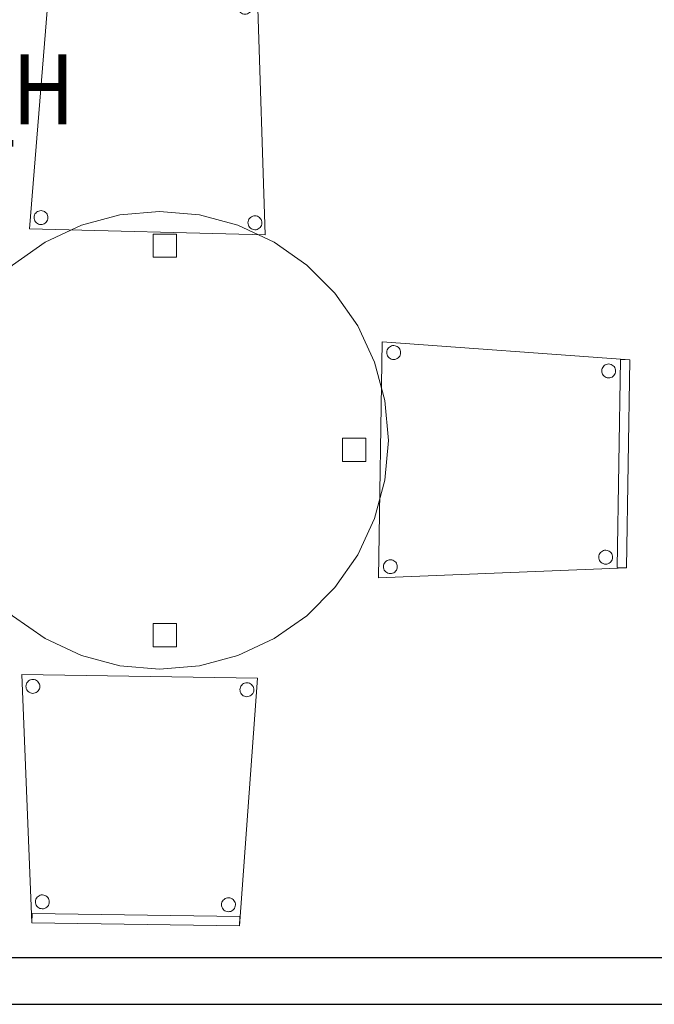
# Model space of a CAD drawing. Header units: metres. Extents: x 391.1 to 427.5, y 12.7 to 28.4.
# Tile 21 of 51: x 401.6 to 402.9, y 23.4 to 25.5. Entities that reach past the tile are written whole.
import ezdxf

# ---------------------------------------------------------------- set-up
doc = ezdxf.new("R2010")
doc.units = ezdxf.units.M
for name, color, linetype, lineweight in [('02_MOBILIARIO', 7, 'Continuous', 18), ('A-DETL-____-MBND', 7, 'Continuous', 18), ('A-WALL-____-MCUT', 7, 'Continuous', 25), ('A-WALL-____-OTLN', 7, 'Continuous', 25), ('M-HVAC-CDFF-IDEN', 7, 'Continuous', 30)]:
    doc.layers.add(name, color=color, linetype=linetype, lineweight=lineweight)
doc.styles.add('Tahoma_2', font='tahoma.ttf', dxfattribs={"height": 0.15})

# ---------------------------------------------------------------- blocks, each defined once
blk = doc.blocks.new('Family - Cadira confient_P1-154631-04_CLI_AIRE_P1')
at = {"layer": 'A-DETL-____-MBND', "color": 253, "true_color": 0xaaaaaa}
for p, q in [((0, 0.0124), (0.043, 0.5441)), ((0.043, 0.5441), (0, 0.0124)), ((0.0425, 0.5241), (0.043, 0.5441)), ((0.043, 0.5441), (0.0425, 0.5241)), ((0.043, 0.5441), (0.4894, 0.5332)), ((0.4894, 0.5332), (0.043, 0.5441)), ((0.043, 0.5441), (0.4894, 0.5332)), ((0.4894, 0.5332), (0.043, 0.5441)), ((0.4894, 0.5332), (0.4889, 0.5132)), ((0.4889, 0.5132), (0.4894, 0.5332)), ((0.4894, 0.5332), (0.5064, 0)), ((0.5064, 0), (0.4894, 0.5332)), ((0.4889, 0.5132), (0.0425, 0.5241)), ((0.0425, 0.5241), (0.4889, 0.5132)), ((0.051, 0.5062), (0.0525, 0.5083)), ((0.0525, 0.5083), (0.051, 0.5062)), ((0.0525, 0.5083), (0.0544, 0.5101)), ((0.0544, 0.5101), (0.0525, 0.5083)), ((0.0544, 0.5101), (0.0565, 0.5115)), ((0.0565, 0.5115), (0.0544, 0.5101)), ((0.0565, 0.5115), (0.0589, 0.5126)), ((0.0589, 0.5126), (0.0565, 0.5115)), ((0.0589, 0.5126), (0.0615, 0.5132)), ((0.0615, 0.5132), (0.0589, 0.5126)), ((0.0615, 0.5132), (0.0641, 0.5134)), ((0.0641, 0.5134), (0.0615, 0.5132)), ((0.0641, 0.5134), (0.0666, 0.5131)), ((0.0666, 0.5131), (0.0641, 0.5134)), ((0.0666, 0.5131), (0.0691, 0.5124)), ((0.0691, 0.5124), (0.0666, 0.5131)), ((0.0691, 0.5124), (0.0715, 0.5112)), ((0.0715, 0.5112), (0.0691, 0.5124)), ((0.0715, 0.5112), (0.0736, 0.5097)), ((0.0736, 0.5097), (0.0715, 0.5112)), ((0.0736, 0.5097), (0.0754, 0.5078)), ((0.0754, 0.5078), (0.0736, 0.5097)), ((0.0754, 0.5078), (0.0768, 0.5057)), ((0.0768, 0.5057), (0.0754, 0.5078)), ((0.0488, 0.4988), (0.0491, 0.5013)), ((0.0491, 0.5013), (0.0488, 0.4988)), ((0.049, 0.4962), (0.0488, 0.4988)), ((0.0488, 0.4988), (0.049, 0.4962)), ((0.0496, 0.4936), (0.049, 0.4962)), ((0.049, 0.4962), (0.0496, 0.4936)), ((0.0491, 0.5013), (0.0498, 0.5039)), ((0.0498, 0.5039), (0.0491, 0.5013)), ((0.0507, 0.4913), (0.0496, 0.4936)), ((0.0496, 0.4936), (0.0507, 0.4913)), ((0.0498, 0.5039), (0.051, 0.5062)), ((0.051, 0.5062), (0.0498, 0.5039)), ((0.0521, 0.4891), (0.0507, 0.4913)), ((0.0507, 0.4913), (0.0521, 0.4891)), ((0.0539, 0.4872), (0.0521, 0.4891)), ((0.0521, 0.4891), (0.0539, 0.4872)), ((0.056, 0.4857), (0.0539, 0.4872)), ((0.0539, 0.4872), (0.056, 0.4857)), ((0.0731, 0.4868), (0.071, 0.4854)), ((0.071, 0.4854), (0.0731, 0.4868)), ((0.075, 0.4886), (0.0731, 0.4868)), ((0.0731, 0.4868), (0.075, 0.4886)), ((0.0765, 0.4907), (0.075, 0.4886)), ((0.075, 0.4886), (0.0765, 0.4907)), ((0.0777, 0.4931), (0.0765, 0.4907)), ((0.0765, 0.4907), (0.0777, 0.4931)), ((0.0768, 0.5057), (0.0779, 0.5033)), ((0.0779, 0.5033), (0.0768, 0.5057)), ((0.0784, 0.4956), (0.0777, 0.4931)), ((0.0777, 0.4931), (0.0784, 0.4956)), ((0.0779, 0.5033), (0.0785, 0.5008)), ((0.0785, 0.5008), (0.0779, 0.5033)), ((0.0787, 0.4982), (0.0784, 0.4956)), ((0.0784, 0.4956), (0.0787, 0.4982)), ((0.0785, 0.5008), (0.0787, 0.4982)), ((0.0787, 0.4982), (0.0785, 0.5008)), ((0.4487, 0.489), (0.449, 0.4916)), ((0.449, 0.4916), (0.4487, 0.489)), ((0.4489, 0.4864), (0.4487, 0.489)), ((0.4487, 0.489), (0.4489, 0.4864)), ((0.449, 0.4916), (0.4497, 0.4941)), ((0.4497, 0.4941), (0.449, 0.4916)), ((0.4497, 0.4941), (0.4508, 0.4964)), ((0.4508, 0.4964), (0.4497, 0.4941)), ((0.4508, 0.4964), (0.4524, 0.4985)), ((0.4524, 0.4985), (0.4508, 0.4964)), ((0.4524, 0.4985), (0.4543, 0.5003)), ((0.4543, 0.5003), (0.4524, 0.4985)), ((0.4543, 0.5003), (0.4564, 0.5018)), ((0.4564, 0.5018), (0.4543, 0.5003)), ((0.4564, 0.5018), (0.4588, 0.5028)), ((0.4588, 0.5028), (0.4564, 0.5018)), ((0.4588, 0.5028), (0.4613, 0.5035)), ((0.4613, 0.5035), (0.4588, 0.5028)), ((0.4613, 0.5035), (0.4639, 0.5036)), ((0.4639, 0.5036), (0.4613, 0.5035)), ((0.4639, 0.5036), (0.4665, 0.5033)), ((0.4665, 0.5033), (0.4639, 0.5036)), ((0.4665, 0.5033), (0.469, 0.5026)), ((0.469, 0.5026), (0.4665, 0.5033)), ((0.469, 0.5026), (0.4714, 0.5015)), ((0.4714, 0.5015), (0.469, 0.5026)), ((0.4714, 0.5015), (0.4735, 0.4999)), ((0.4735, 0.4999), (0.4714, 0.5015)), ((0.4735, 0.4999), (0.4753, 0.4981)), ((0.4753, 0.4981), (0.4735, 0.4999)), ((0.4753, 0.4981), (0.4767, 0.4959)), ((0.4767, 0.4959), (0.4753, 0.4981)), ((0.4767, 0.4959), (0.4778, 0.4935)), ((0.4778, 0.4935), (0.4767, 0.4959)), ((0.4778, 0.4935), (0.4784, 0.491)), ((0.4784, 0.491), (0.4778, 0.4935)), ((0.4786, 0.4884), (0.4783, 0.4858)), ((0.4783, 0.4858), (0.4786, 0.4884)), ((0.4784, 0.491), (0.4786, 0.4884)), ((0.4786, 0.4884), (0.4784, 0.491)), ((0.0584, 0.4845), (0.056, 0.4857)), ((0.056, 0.4857), (0.0584, 0.4845)), ((0.0609, 0.4838), (0.0584, 0.4845)), ((0.0584, 0.4845), (0.0609, 0.4838)), ((0.0635, 0.4835), (0.0609, 0.4838)), ((0.0609, 0.4838), (0.0635, 0.4835)), ((0.066, 0.4837), (0.0635, 0.4835)), ((0.0635, 0.4835), (0.066, 0.4837)), ((0.0686, 0.4843), (0.066, 0.4837)), ((0.066, 0.4837), (0.0686, 0.4843)), ((0.071, 0.4854), (0.0686, 0.4843)), ((0.0686, 0.4843), (0.071, 0.4854)), ((0.4495, 0.4839), (0.4489, 0.4864)), ((0.4489, 0.4864), (0.4495, 0.4839)), ((0.4505, 0.4815), (0.4495, 0.4839)), ((0.4495, 0.4839), (0.4505, 0.4815)), ((0.452, 0.4793), (0.4505, 0.4815)), ((0.4505, 0.4815), (0.452, 0.4793)), ((0.4538, 0.4774), (0.452, 0.4793)), ((0.452, 0.4793), (0.4538, 0.4774)), ((0.4559, 0.4759), (0.4538, 0.4774)), ((0.4538, 0.4774), (0.4559, 0.4759)), ((0.4582, 0.4748), (0.4559, 0.4759)), ((0.4559, 0.4759), (0.4582, 0.4748)), ((0.4607, 0.474), (0.4582, 0.4748)), ((0.4582, 0.4748), (0.4607, 0.474)), ((0.4633, 0.4738), (0.4607, 0.474)), ((0.4607, 0.474), (0.4633, 0.4738)), ((0.4659, 0.4739), (0.4633, 0.4738)), ((0.4633, 0.4738), (0.4659, 0.4739)), ((0.4685, 0.4746), (0.4659, 0.4739)), ((0.4659, 0.4739), (0.4685, 0.4746)), ((0.4708, 0.4756), (0.4685, 0.4746)), ((0.4685, 0.4746), (0.4708, 0.4756)), ((0.473, 0.4771), (0.4708, 0.4756)), ((0.4708, 0.4756), (0.473, 0.4771)), ((0.4749, 0.4789), (0.473, 0.4771)), ((0.473, 0.4771), (0.4749, 0.4789)), ((0.4764, 0.481), (0.4749, 0.4789)), ((0.4749, 0.4789), (0.4764, 0.481)), ((0.4776, 0.4833), (0.4764, 0.481)), ((0.4764, 0.481), (0.4776, 0.4833)), ((0.4783, 0.4858), (0.4776, 0.4833)), ((0.4776, 0.4833), (0.4783, 0.4858)), ((0.0109, 0.0423), (0.012, 0.0446)), ((0.012, 0.0446), (0.0109, 0.0423)), ((0.012, 0.0446), (0.0136, 0.0467)), ((0.0136, 0.0467), (0.012, 0.0446)), ((0.0136, 0.0467), (0.0155, 0.0485)), ((0.0155, 0.0485), (0.0136, 0.0467)), ((0.0155, 0.0485), (0.0176, 0.0499)), ((0.0176, 0.0499), (0.0155, 0.0485)), ((0.0176, 0.0499), (0.02, 0.051)), ((0.02, 0.051), (0.0176, 0.0499)), ((0.02, 0.051), (0.0225, 0.0516)), ((0.0225, 0.0516), (0.02, 0.051)), ((0.0225, 0.0516), (0.0251, 0.0518)), ((0.0251, 0.0518), (0.0225, 0.0516)), ((0.0251, 0.0518), (0.0277, 0.0515)), ((0.0277, 0.0515), (0.0251, 0.0518)), ((0.0277, 0.0515), (0.0302, 0.0508)), ((0.0302, 0.0508), (0.0277, 0.0515)), ((0.0302, 0.0508), (0.0326, 0.0497)), ((0.0326, 0.0497), (0.0302, 0.0508)), ((0.0326, 0.0497), (0.0347, 0.0481)), ((0.0347, 0.0481), (0.0326, 0.0497)), ((0.0347, 0.0481), (0.0365, 0.0462)), ((0.0365, 0.0462), (0.0347, 0.0481)), ((0.0365, 0.0462), (0.0379, 0.0441)), ((0.0379, 0.0441), (0.0365, 0.0462)), ((0.0379, 0.0441), (0.039, 0.0417)), ((0.039, 0.0417), (0.0379, 0.0441)), ((0.0099, 0.0372), (0.0102, 0.0398)), ((0.0102, 0.0398), (0.0099, 0.0372)), ((0.0101, 0.0346), (0.0099, 0.0372)), ((0.0099, 0.0372), (0.0101, 0.0346)), ((0.0107, 0.032), (0.0101, 0.0346)), ((0.0101, 0.0346), (0.0107, 0.032)), ((0.0102, 0.0398), (0.0109, 0.0423)), ((0.0109, 0.0423), (0.0102, 0.0398)), ((0.0117, 0.0297), (0.0107, 0.032)), ((0.0107, 0.032), (0.0117, 0.0297)), ((0.0132, 0.0275), (0.0117, 0.0297)), ((0.0117, 0.0297), (0.0132, 0.0275)), ((0.015, 0.0256), (0.0132, 0.0275)), ((0.0132, 0.0275), (0.015, 0.0256)), ((0.0171, 0.0241), (0.015, 0.0256)), ((0.015, 0.0256), (0.0171, 0.0241)), ((0.0194, 0.0229), (0.0171, 0.0241)), ((0.0171, 0.0241), (0.0194, 0.0229)), ((0.0219, 0.0222), (0.0194, 0.0229)), ((0.0194, 0.0229), (0.0219, 0.0222)), ((0.0245, 0.0219), (0.0219, 0.0222)), ((0.0219, 0.0222), (0.0245, 0.0219)), ((0.0271, 0.0221), (0.0245, 0.0219)), ((0.0245, 0.0219), (0.0271, 0.0221)), ((0.0297, 0.0227), (0.0271, 0.0221)), ((0.0271, 0.0221), (0.0297, 0.0227)), ((0.032, 0.0238), (0.0297, 0.0227)), ((0.0297, 0.0227), (0.032, 0.0238)), ((0.0342, 0.0252), (0.032, 0.0238)), ((0.032, 0.0238), (0.0342, 0.0252)), ((0.0361, 0.027), (0.0342, 0.0252)), ((0.0342, 0.0252), (0.0361, 0.027)), ((0.0376, 0.0291), (0.0361, 0.027)), ((0.0361, 0.027), (0.0376, 0.0291)), ((0.0388, 0.0315), (0.0376, 0.0291)), ((0.0376, 0.0291), (0.0388, 0.0315)), ((0.0395, 0.034), (0.0388, 0.0315)), ((0.0388, 0.0315), (0.0395, 0.034)), ((0.039, 0.0417), (0.0396, 0.0392)), ((0.0396, 0.0392), (0.039, 0.0417)), ((0.0398, 0.0366), (0.0395, 0.034)), ((0.0395, 0.034), (0.0398, 0.0366)), ((0.0396, 0.0392), (0.0398, 0.0366)), ((0.0398, 0.0366), (0.0396, 0.0392)), ((0.4698, 0.0259), (0.47, 0.0285)), ((0.47, 0.0285), (0.4698, 0.0259)), ((0.4699, 0.0233), (0.4698, 0.0259)), ((0.4698, 0.0259), (0.4699, 0.0233)), ((0.4706, 0.0208), (0.4699, 0.0233)), ((0.4699, 0.0233), (0.4706, 0.0208)), ((0.47, 0.0285), (0.4708, 0.031)), ((0.4708, 0.031), (0.47, 0.0285)), ((0.4708, 0.031), (0.4719, 0.0334)), ((0.4719, 0.0334), (0.4708, 0.031)), ((0.4719, 0.0334), (0.4734, 0.0355)), ((0.4734, 0.0355), (0.4719, 0.0334)), ((0.4734, 0.0355), (0.4753, 0.0373)), ((0.4753, 0.0373), (0.4734, 0.0355)), ((0.4753, 0.0373), (0.4775, 0.0387)), ((0.4775, 0.0387), (0.4753, 0.0373)), ((0.4775, 0.0387), (0.4799, 0.0398)), ((0.4799, 0.0398), (0.4775, 0.0387)), ((0.4799, 0.0398), (0.4824, 0.0404)), ((0.4824, 0.0404), (0.4799, 0.0398)), ((0.4824, 0.0404), (0.485, 0.0406)), ((0.485, 0.0406), (0.4824, 0.0404)), ((0.485, 0.0406), (0.4876, 0.0403)), ((0.4876, 0.0403), (0.485, 0.0406)), ((0.4876, 0.0403), (0.4901, 0.0396)), ((0.4901, 0.0396), (0.4876, 0.0403)), ((0.4901, 0.0396), (0.4924, 0.0384)), ((0.4924, 0.0384), (0.4901, 0.0396)), ((0.4924, 0.0384), (0.4945, 0.0369)), ((0.4945, 0.0369), (0.4924, 0.0384)), ((0.4945, 0.0369), (0.4963, 0.035)), ((0.4963, 0.035), (0.4945, 0.0369)), ((0.4963, 0.035), (0.4978, 0.0328)), ((0.4978, 0.0328), (0.4963, 0.035)), ((0.4978, 0.0328), (0.4988, 0.0305)), ((0.4988, 0.0305), (0.4978, 0.0328)), ((0.4994, 0.0227), (0.4986, 0.0202)), ((0.4986, 0.0202), (0.4994, 0.0227)), ((0.4988, 0.0305), (0.4995, 0.0279)), ((0.4995, 0.0279), (0.4988, 0.0305)), ((0.4996, 0.0253), (0.4994, 0.0227)), ((0.4994, 0.0227), (0.4996, 0.0253)), ((0.4995, 0.0279), (0.4996, 0.0253)), ((0.4996, 0.0253), (0.4995, 0.0279)), ((0.5064, 0), (0, 0.0124)), ((0, 0.0124), (0.5064, 0)), ((0.4716, 0.0184), (0.4706, 0.0208)), ((0.4706, 0.0208), (0.4716, 0.0184)), ((0.4731, 0.0163), (0.4716, 0.0184)), ((0.4716, 0.0184), (0.4731, 0.0163)), ((0.4749, 0.0144), (0.4731, 0.0163)), ((0.4731, 0.0163), (0.4749, 0.0144)), ((0.477, 0.0128), (0.4749, 0.0144)), ((0.4749, 0.0144), (0.477, 0.0128)), ((0.4793, 0.0117), (0.477, 0.0128)), ((0.477, 0.0128), (0.4793, 0.0117)), ((0.4818, 0.011), (0.4793, 0.0117)), ((0.4793, 0.0117), (0.4818, 0.011)), ((0.4844, 0.0107), (0.4818, 0.011)), ((0.4818, 0.011), (0.4844, 0.0107)), ((0.487, 0.0109), (0.4844, 0.0107)), ((0.4844, 0.0107), (0.487, 0.0109)), ((0.4895, 0.0115), (0.487, 0.0109)), ((0.487, 0.0109), (0.4895, 0.0115)), ((0.4919, 0.0125), (0.4895, 0.0115)), ((0.4895, 0.0115), (0.4919, 0.0125)), ((0.4941, 0.014), (0.4919, 0.0125)), ((0.4919, 0.0125), (0.4941, 0.014)), ((0.4959, 0.0158), (0.4941, 0.014)), ((0.4941, 0.014), (0.4959, 0.0158)), ((0.4975, 0.0179), (0.4959, 0.0158)), ((0.4959, 0.0158), (0.4975, 0.0179)), ((0.4986, 0.0202), (0.4975, 0.0179)), ((0.4975, 0.0179), (0.4986, 0.0202))]:
    blk.add_line(p, q, dxfattribs=at)
blk = doc.blocks.new('Family - Cadira confient_P1-154729-04_CLI_AIRE_P1')
at = {"layer": 'A-DETL-____-MBND', "color": 253, "true_color": 0xaaaaaa}
for p, q in [((0, 0), (0.008, 0.5065)), ((0.008, 0.5065), (0, 0)), ((0.008, 0.5065), (0.54, 0.4681)), ((0.54, 0.4681), (0.008, 0.5065)), ((0.0178, 0.4841), (0.0181, 0.4867)), ((0.0181, 0.4867), (0.0178, 0.4841)), ((0.0181, 0.4867), (0.0188, 0.4892)), ((0.0188, 0.4892), (0.0181, 0.4867)), ((0.0188, 0.4892), (0.0199, 0.4915)), ((0.0199, 0.4915), (0.0188, 0.4892)), ((0.0199, 0.4915), (0.0215, 0.4936)), ((0.0215, 0.4936), (0.0199, 0.4915)), ((0.0215, 0.4936), (0.0233, 0.4954)), ((0.0233, 0.4954), (0.0215, 0.4936)), ((0.0233, 0.4954), (0.0255, 0.4969)), ((0.0255, 0.4969), (0.0233, 0.4954)), ((0.0255, 0.4969), (0.0279, 0.4979)), ((0.0279, 0.4979), (0.0255, 0.4969)), ((0.0279, 0.4979), (0.0304, 0.4985)), ((0.0304, 0.4985), (0.0279, 0.4979)), ((0.0304, 0.4985), (0.033, 0.4987)), ((0.033, 0.4987), (0.0304, 0.4985)), ((0.033, 0.4987), (0.0356, 0.4984)), ((0.0356, 0.4984), (0.033, 0.4987)), ((0.0356, 0.4984), (0.0381, 0.4977)), ((0.0381, 0.4977), (0.0356, 0.4984)), ((0.0381, 0.4977), (0.0404, 0.4966)), ((0.0404, 0.4966), (0.0381, 0.4977)), ((0.0404, 0.4966), (0.0425, 0.495)), ((0.0425, 0.495), (0.0404, 0.4966)), ((0.0425, 0.495), (0.0443, 0.4931)), ((0.0443, 0.4931), (0.0425, 0.495)), ((0.0443, 0.4931), (0.0458, 0.491)), ((0.0458, 0.491), (0.0443, 0.4931)), ((0.0458, 0.491), (0.0468, 0.4886)), ((0.0468, 0.4886), (0.0458, 0.491)), ((0.0468, 0.4886), (0.0475, 0.4861)), ((0.0475, 0.4861), (0.0468, 0.4886)), ((0.018, 0.4815), (0.0178, 0.4841)), ((0.0178, 0.4841), (0.018, 0.4815)), ((0.0186, 0.4789), (0.018, 0.4815)), ((0.018, 0.4815), (0.0186, 0.4789)), ((0.0196, 0.4766), (0.0186, 0.4789)), ((0.0186, 0.4789), (0.0196, 0.4766)), ((0.0211, 0.4744), (0.0196, 0.4766)), ((0.0196, 0.4766), (0.0211, 0.4744)), ((0.0229, 0.4725), (0.0211, 0.4744)), ((0.0211, 0.4744), (0.0229, 0.4725)), ((0.025, 0.471), (0.0229, 0.4725)), ((0.0229, 0.4725), (0.025, 0.471)), ((0.0273, 0.4698), (0.025, 0.471)), ((0.025, 0.471), (0.0273, 0.4698)), ((0.0298, 0.4691), (0.0273, 0.4698)), ((0.0273, 0.4698), (0.0298, 0.4691)), ((0.0324, 0.4688), (0.0298, 0.4691)), ((0.0298, 0.4691), (0.0324, 0.4688)), ((0.035, 0.469), (0.0324, 0.4688)), ((0.0324, 0.4688), (0.035, 0.469)), ((0.0375, 0.4696), (0.035, 0.469)), ((0.035, 0.469), (0.0375, 0.4696)), ((0.0399, 0.4707), (0.0375, 0.4696)), ((0.0375, 0.4696), (0.0399, 0.4707)), ((0.0421, 0.4721), (0.0399, 0.4707)), ((0.0399, 0.4707), (0.0421, 0.4721)), ((0.044, 0.4739), (0.0421, 0.4721)), ((0.0421, 0.4721), (0.044, 0.4739)), ((0.0455, 0.476), (0.044, 0.4739)), ((0.044, 0.4739), (0.0455, 0.476)), ((0.0466, 0.4784), (0.0455, 0.476)), ((0.0455, 0.476), (0.0466, 0.4784)), ((0.0474, 0.4809), (0.0466, 0.4784)), ((0.0466, 0.4784), (0.0474, 0.4809)), ((0.0476, 0.4835), (0.0474, 0.4809)), ((0.0474, 0.4809), (0.0476, 0.4835)), ((0.0475, 0.4861), (0.0476, 0.4835)), ((0.0476, 0.4835), (0.0475, 0.4861)), ((0.513, 0.0219), (0.52, 0.4684)), ((0.52, 0.4684), (0.513, 0.0219)), ((0.52, 0.4684), (0.54, 0.4681)), ((0.54, 0.4681), (0.52, 0.4684)), ((0.54, 0.4681), (0.533, 0.0216)), ((0.533, 0.0216), (0.54, 0.4681)), ((0.54, 0.4681), (0.533, 0.0216)), ((0.533, 0.0216), (0.54, 0.4681)), ((0.4796, 0.4444), (0.4799, 0.447)), ((0.4799, 0.447), (0.4796, 0.4444)), ((0.4798, 0.4418), (0.4796, 0.4444)), ((0.4796, 0.4444), (0.4798, 0.4418)), ((0.4799, 0.447), (0.4806, 0.4495)), ((0.4806, 0.4495), (0.4799, 0.447)), ((0.4806, 0.4495), (0.4818, 0.4519)), ((0.4818, 0.4519), (0.4806, 0.4495)), ((0.4818, 0.4519), (0.4833, 0.454)), ((0.4833, 0.454), (0.4818, 0.4519)), ((0.4833, 0.454), (0.4852, 0.4558)), ((0.4852, 0.4558), (0.4833, 0.454)), ((0.4852, 0.4558), (0.4873, 0.4572)), ((0.4873, 0.4572), (0.4852, 0.4558)), ((0.4873, 0.4572), (0.4897, 0.4583)), ((0.4897, 0.4583), (0.4873, 0.4572)), ((0.4897, 0.4583), (0.4923, 0.4589)), ((0.4923, 0.4589), (0.4897, 0.4583)), ((0.4923, 0.4589), (0.4949, 0.4591)), ((0.4949, 0.4591), (0.4923, 0.4589)), ((0.4949, 0.4591), (0.4974, 0.4588)), ((0.4974, 0.4588), (0.4949, 0.4591)), ((0.4974, 0.4588), (0.4999, 0.4581)), ((0.4999, 0.4581), (0.4974, 0.4588)), ((0.4999, 0.4581), (0.5023, 0.4569)), ((0.5023, 0.4569), (0.4999, 0.4581)), ((0.5023, 0.4569), (0.5044, 0.4554)), ((0.5044, 0.4554), (0.5023, 0.4569)), ((0.5044, 0.4554), (0.5062, 0.4535)), ((0.5062, 0.4535), (0.5044, 0.4554)), ((0.5062, 0.4535), (0.5076, 0.4513)), ((0.5076, 0.4513), (0.5062, 0.4535)), ((0.5076, 0.4513), (0.5087, 0.449)), ((0.5087, 0.449), (0.5076, 0.4513)), ((0.5087, 0.449), (0.5093, 0.4464)), ((0.5093, 0.4464), (0.5087, 0.449)), ((0.5093, 0.4464), (0.5095, 0.4438)), ((0.5095, 0.4438), (0.5093, 0.4464)), ((0.4804, 0.4393), (0.4798, 0.4418)), ((0.4798, 0.4418), (0.4804, 0.4393)), ((0.4815, 0.4369), (0.4804, 0.4393)), ((0.4804, 0.4393), (0.4815, 0.4369)), ((0.4829, 0.4348), (0.4815, 0.4369)), ((0.4815, 0.4369), (0.4829, 0.4348)), ((0.4847, 0.4329), (0.4829, 0.4348)), ((0.4829, 0.4348), (0.4847, 0.4329)), ((0.4868, 0.4314), (0.4847, 0.4329)), ((0.4847, 0.4329), (0.4868, 0.4314)), ((0.4892, 0.4302), (0.4868, 0.4314)), ((0.4868, 0.4314), (0.4892, 0.4302)), ((0.4917, 0.4295), (0.4892, 0.4302)), ((0.4892, 0.4302), (0.4917, 0.4295)), ((0.4943, 0.4292), (0.4917, 0.4295)), ((0.4917, 0.4295), (0.4943, 0.4292)), ((0.4969, 0.4294), (0.4943, 0.4292)), ((0.4943, 0.4292), (0.4969, 0.4294)), ((0.4994, 0.43), (0.4969, 0.4294)), ((0.4969, 0.4294), (0.4994, 0.43)), ((0.5018, 0.4311), (0.4994, 0.43)), ((0.4994, 0.43), (0.5018, 0.4311)), ((0.5039, 0.4325), (0.5018, 0.4311)), ((0.5018, 0.4311), (0.5039, 0.4325)), ((0.5058, 0.4343), (0.5039, 0.4325)), ((0.5039, 0.4325), (0.5058, 0.4343)), ((0.5073, 0.4364), (0.5058, 0.4343)), ((0.5058, 0.4343), (0.5073, 0.4364)), ((0.5085, 0.4387), (0.5073, 0.4364)), ((0.5073, 0.4364), (0.5085, 0.4387)), ((0.5092, 0.4413), (0.5085, 0.4387)), ((0.5085, 0.4387), (0.5092, 0.4413)), ((0.5095, 0.4438), (0.5092, 0.4413)), ((0.5092, 0.4413), (0.5095, 0.4438)), ((0.4733, 0.0445), (0.4736, 0.0471)), ((0.4736, 0.0471), (0.4733, 0.0445)), ((0.4735, 0.0419), (0.4733, 0.0445)), ((0.4733, 0.0445), (0.4735, 0.0419)), ((0.4736, 0.0471), (0.4743, 0.0496)), ((0.4743, 0.0496), (0.4736, 0.0471)), ((0.4743, 0.0496), (0.4755, 0.0519)), ((0.4755, 0.0519), (0.4743, 0.0496)), ((0.4755, 0.0519), (0.477, 0.054)), ((0.477, 0.054), (0.4755, 0.0519)), ((0.477, 0.054), (0.4789, 0.0558)), ((0.4789, 0.0558), (0.477, 0.054)), ((0.4789, 0.0558), (0.4811, 0.0573)), ((0.4811, 0.0573), (0.4789, 0.0558)), ((0.4811, 0.0573), (0.4834, 0.0583)), ((0.4834, 0.0583), (0.4811, 0.0573)), ((0.4834, 0.0583), (0.486, 0.0589)), ((0.486, 0.0589), (0.4834, 0.0583)), ((0.486, 0.0589), (0.4886, 0.0591)), ((0.4886, 0.0591), (0.486, 0.0589)), ((0.4886, 0.0591), (0.4911, 0.0588)), ((0.4911, 0.0588), (0.4886, 0.0591)), ((0.4911, 0.0588), (0.4936, 0.0581)), ((0.4936, 0.0581), (0.4911, 0.0588)), ((0.4936, 0.0581), (0.496, 0.057)), ((0.496, 0.057), (0.4936, 0.0581)), ((0.496, 0.057), (0.4981, 0.0554)), ((0.4981, 0.0554), (0.496, 0.057)), ((0.4981, 0.0554), (0.4999, 0.0536)), ((0.4999, 0.0536), (0.4981, 0.0554)), ((0.4999, 0.0536), (0.5013, 0.0514)), ((0.5013, 0.0514), (0.4999, 0.0536)), ((0.5013, 0.0514), (0.5024, 0.049)), ((0.5024, 0.049), (0.5013, 0.0514)), ((0.5024, 0.049), (0.503, 0.0465)), ((0.503, 0.0465), (0.5024, 0.049)), ((0.5032, 0.0439), (0.5029, 0.0413)), ((0.5029, 0.0413), (0.5032, 0.0439)), ((0.503, 0.0465), (0.5032, 0.0439)), ((0.5032, 0.0439), (0.503, 0.0465)), ((0.533, 0.0216), (0, 0)), ((0, 0), (0.533, 0.0216)), ((0.0105, 0.0241), (0.0108, 0.0267)), ((0.0108, 0.0267), (0.0105, 0.0241)), ((0.0107, 0.0215), (0.0105, 0.0241)), ((0.0105, 0.0241), (0.0107, 0.0215)), ((0.0113, 0.019), (0.0107, 0.0215)), ((0.0107, 0.0215), (0.0113, 0.019)), ((0.0108, 0.0267), (0.0115, 0.0292)), ((0.0115, 0.0292), (0.0108, 0.0267)), ((0.0115, 0.0292), (0.0127, 0.0316)), ((0.0127, 0.0316), (0.0115, 0.0292)), ((0.0127, 0.0316), (0.0142, 0.0337)), ((0.0142, 0.0337), (0.0127, 0.0316)), ((0.0142, 0.0337), (0.0161, 0.0355)), ((0.0161, 0.0355), (0.0142, 0.0337)), ((0.0161, 0.0355), (0.0183, 0.0369)), ((0.0183, 0.0369), (0.0161, 0.0355)), ((0.0183, 0.0369), (0.0206, 0.038)), ((0.0206, 0.038), (0.0183, 0.0369)), ((0.0206, 0.038), (0.0232, 0.0386)), ((0.0232, 0.0386), (0.0206, 0.038)), ((0.0232, 0.0386), (0.0258, 0.0388)), ((0.0258, 0.0388), (0.0232, 0.0386)), ((0.0258, 0.0388), (0.0284, 0.0385)), ((0.0284, 0.0385), (0.0258, 0.0388)), ((0.0284, 0.0385), (0.0309, 0.0378)), ((0.0309, 0.0378), (0.0284, 0.0385)), ((0.0309, 0.0378), (0.0332, 0.0366)), ((0.0332, 0.0366), (0.0309, 0.0378)), ((0.0332, 0.0366), (0.0353, 0.0351)), ((0.0353, 0.0351), (0.0332, 0.0366)), ((0.0353, 0.0351), (0.0371, 0.0332)), ((0.0371, 0.0332), (0.0353, 0.0351)), ((0.0371, 0.0332), (0.0386, 0.031)), ((0.0386, 0.031), (0.0371, 0.0332)), ((0.0386, 0.031), (0.0396, 0.0287)), ((0.0396, 0.0287), (0.0386, 0.031)), ((0.0396, 0.0287), (0.0402, 0.0261)), ((0.0402, 0.0261), (0.0396, 0.0287)), ((0.0404, 0.0235), (0.0401, 0.0209)), ((0.0401, 0.0209), (0.0404, 0.0235)), ((0.0402, 0.0261), (0.0404, 0.0235)), ((0.0404, 0.0235), (0.0402, 0.0261)), ((0.4741, 0.0394), (0.4735, 0.0419)), ((0.4735, 0.0419), (0.4741, 0.0394)), ((0.4752, 0.037), (0.4741, 0.0394)), ((0.4741, 0.0394), (0.4752, 0.037)), ((0.4766, 0.0348), (0.4752, 0.037)), ((0.4752, 0.037), (0.4766, 0.0348)), ((0.4784, 0.0329), (0.4766, 0.0348)), ((0.4766, 0.0348), (0.4784, 0.0329)), ((0.4805, 0.0314), (0.4784, 0.0329)), ((0.4784, 0.0329), (0.4805, 0.0314)), ((0.4829, 0.0303), (0.4805, 0.0314)), ((0.4805, 0.0314), (0.4829, 0.0303)), ((0.4854, 0.0295), (0.4829, 0.0303)), ((0.4829, 0.0303), (0.4854, 0.0295)), ((0.488, 0.0293), (0.4854, 0.0295)), ((0.4854, 0.0295), (0.488, 0.0293)), ((0.4906, 0.0294), (0.488, 0.0293)), ((0.488, 0.0293), (0.4906, 0.0294)), ((0.4931, 0.0301), (0.4906, 0.0294)), ((0.4906, 0.0294), (0.4931, 0.0301)), ((0.4955, 0.0311), (0.4931, 0.0301)), ((0.4931, 0.0301), (0.4955, 0.0311)), ((0.4976, 0.0326), (0.4955, 0.0311)), ((0.4955, 0.0311), (0.4976, 0.0326)), ((0.4995, 0.0344), (0.4976, 0.0326)), ((0.4976, 0.0326), (0.4995, 0.0344)), ((0.501, 0.0365), (0.4995, 0.0344)), ((0.4995, 0.0344), (0.501, 0.0365)), ((0.5022, 0.0388), (0.501, 0.0365)), ((0.501, 0.0365), (0.5022, 0.0388)), ((0.5029, 0.0413), (0.5022, 0.0388)), ((0.5022, 0.0388), (0.5029, 0.0413)), ((0.533, 0.0216), (0.513, 0.0219)), ((0.513, 0.0219), (0.533, 0.0216)), ((0.0124, 0.0166), (0.0113, 0.019)), ((0.0113, 0.019), (0.0124, 0.0166)), ((0.0138, 0.0145), (0.0124, 0.0166)), ((0.0124, 0.0166), (0.0138, 0.0145)), ((0.0156, 0.0126), (0.0138, 0.0145)), ((0.0138, 0.0145), (0.0156, 0.0126)), ((0.0177, 0.011), (0.0156, 0.0126)), ((0.0156, 0.0126), (0.0177, 0.011)), ((0.0201, 0.0099), (0.0177, 0.011)), ((0.0177, 0.011), (0.0201, 0.0099)), ((0.0226, 0.0092), (0.0201, 0.0099)), ((0.0201, 0.0099), (0.0226, 0.0092)), ((0.0252, 0.0089), (0.0226, 0.0092)), ((0.0226, 0.0092), (0.0252, 0.0089)), ((0.0278, 0.0091), (0.0252, 0.0089)), ((0.0252, 0.0089), (0.0278, 0.0091)), ((0.0303, 0.0097), (0.0278, 0.0091)), ((0.0278, 0.0091), (0.0303, 0.0097)), ((0.0327, 0.0107), (0.0303, 0.0097)), ((0.0303, 0.0097), (0.0327, 0.0107)), ((0.0348, 0.0122), (0.0327, 0.0107)), ((0.0327, 0.0107), (0.0348, 0.0122)), ((0.0367, 0.014), (0.0348, 0.0122)), ((0.0348, 0.0122), (0.0367, 0.014)), ((0.0383, 0.0161), (0.0367, 0.014)), ((0.0367, 0.014), (0.0383, 0.0161)), ((0.0394, 0.0184), (0.0383, 0.0161)), ((0.0383, 0.0161), (0.0394, 0.0184)), ((0.0401, 0.0209), (0.0394, 0.0184)), ((0.0394, 0.0184), (0.0401, 0.0209))]:
    blk.add_line(p, q, dxfattribs=at)
blk = doc.blocks.new('Family - Cadira confient_P1-154874-04_CLI_AIRE_P1')
at = {"layer": 'A-DETL-____-MBND', "color": 253, "true_color": 0xaaaaaa}
for p, q in [((0.0216, 0.007), (0, 0.54)), ((0, 0.54), (0.5065, 0.5321)), ((0.5065, 0.5321), (0, 0.54)), ((0, 0.54), (0.0216, 0.007)), ((0.019, 0.5287), (0.0215, 0.5293)), ((0.0215, 0.5293), (0.019, 0.5287)), ((0.0215, 0.5293), (0.0241, 0.5295)), ((0.0241, 0.5295), (0.0215, 0.5293)), ((0.0241, 0.5295), (0.0267, 0.5292)), ((0.0267, 0.5292), (0.0241, 0.5295)), ((0.0267, 0.5292), (0.0292, 0.5285)), ((0.0292, 0.5285), (0.0267, 0.5292)), ((0.5065, 0.5321), (0.4681, 0)), ((0.4681, 0), (0.5065, 0.5321)), ((0.0089, 0.5149), (0.0092, 0.5175)), ((0.0092, 0.5175), (0.0089, 0.5149)), ((0.0091, 0.5123), (0.0089, 0.5149)), ((0.0089, 0.5149), (0.0091, 0.5123)), ((0.0097, 0.5097), (0.0091, 0.5123)), ((0.0091, 0.5123), (0.0097, 0.5097)), ((0.0092, 0.5175), (0.0099, 0.52)), ((0.0099, 0.52), (0.0092, 0.5175)), ((0.0107, 0.5074), (0.0097, 0.5097)), ((0.0097, 0.5097), (0.0107, 0.5074)), ((0.0099, 0.52), (0.011, 0.5223)), ((0.011, 0.5223), (0.0099, 0.52)), ((0.011, 0.5223), (0.0126, 0.5244)), ((0.0126, 0.5244), (0.011, 0.5223)), ((0.0126, 0.5244), (0.0145, 0.5262)), ((0.0145, 0.5262), (0.0126, 0.5244)), ((0.0145, 0.5262), (0.0166, 0.5276)), ((0.0166, 0.5276), (0.0145, 0.5262)), ((0.0166, 0.5276), (0.019, 0.5287)), ((0.019, 0.5287), (0.0166, 0.5276)), ((0.0292, 0.5285), (0.0316, 0.5273)), ((0.0316, 0.5273), (0.0292, 0.5285)), ((0.0316, 0.5273), (0.0337, 0.5258)), ((0.0337, 0.5258), (0.0316, 0.5273)), ((0.0337, 0.5258), (0.0355, 0.5239)), ((0.0355, 0.5239), (0.0337, 0.5258)), ((0.0355, 0.5239), (0.0369, 0.5218)), ((0.0369, 0.5218), (0.0355, 0.5239)), ((0.0378, 0.5092), (0.0366, 0.5068)), ((0.0366, 0.5068), (0.0378, 0.5092)), ((0.0369, 0.5218), (0.038, 0.5194)), ((0.038, 0.5194), (0.0369, 0.5218)), ((0.0385, 0.5117), (0.0378, 0.5092)), ((0.0378, 0.5092), (0.0385, 0.5117)), ((0.038, 0.5194), (0.0386, 0.5169)), ((0.0386, 0.5169), (0.038, 0.5194)), ((0.0388, 0.5143), (0.0385, 0.5117)), ((0.0385, 0.5117), (0.0388, 0.5143)), ((0.0386, 0.5169), (0.0388, 0.5143)), ((0.0388, 0.5143), (0.0386, 0.5169)), ((0.4688, 0.5076), (0.4691, 0.5102)), ((0.4691, 0.5102), (0.4688, 0.5076)), ((0.469, 0.505), (0.4688, 0.5076)), ((0.4688, 0.5076), (0.469, 0.505)), ((0.4691, 0.5102), (0.4698, 0.5127)), ((0.4698, 0.5127), (0.4691, 0.5102)), ((0.4698, 0.5127), (0.471, 0.5151)), ((0.471, 0.5151), (0.4698, 0.5127)), ((0.471, 0.5151), (0.4725, 0.5172)), ((0.4725, 0.5172), (0.471, 0.5151)), ((0.4725, 0.5172), (0.4744, 0.519)), ((0.4744, 0.519), (0.4725, 0.5172)), ((0.4744, 0.519), (0.4766, 0.5204)), ((0.4766, 0.5204), (0.4744, 0.519)), ((0.4766, 0.5204), (0.4789, 0.5215)), ((0.4789, 0.5215), (0.4766, 0.5204)), ((0.4789, 0.5215), (0.4815, 0.5221)), ((0.4815, 0.5221), (0.4789, 0.5215)), ((0.4815, 0.5221), (0.4841, 0.5223)), ((0.4841, 0.5223), (0.4815, 0.5221)), ((0.4841, 0.5223), (0.4867, 0.522)), ((0.4867, 0.522), (0.4841, 0.5223)), ((0.4867, 0.522), (0.4892, 0.5213)), ((0.4892, 0.5213), (0.4867, 0.522)), ((0.4892, 0.5213), (0.4915, 0.5201)), ((0.4915, 0.5201), (0.4892, 0.5213)), ((0.4915, 0.5201), (0.4936, 0.5186)), ((0.4936, 0.5186), (0.4915, 0.5201)), ((0.4936, 0.5186), (0.4954, 0.5167)), ((0.4954, 0.5167), (0.4936, 0.5186)), ((0.4954, 0.5167), (0.4969, 0.5145)), ((0.4969, 0.5145), (0.4954, 0.5167)), ((0.4969, 0.5145), (0.4979, 0.5122)), ((0.4979, 0.5122), (0.4969, 0.5145)), ((0.4979, 0.5122), (0.4985, 0.5096)), ((0.4985, 0.5096), (0.4979, 0.5122)), ((0.4985, 0.5096), (0.4987, 0.507)), ((0.4987, 0.507), (0.4985, 0.5096)), ((0.0122, 0.5052), (0.0107, 0.5074)), ((0.0107, 0.5074), (0.0122, 0.5052)), ((0.014, 0.5033), (0.0122, 0.5052)), ((0.0122, 0.5052), (0.014, 0.5033)), ((0.0161, 0.5018), (0.014, 0.5033)), ((0.014, 0.5033), (0.0161, 0.5018)), ((0.0184, 0.5006), (0.0161, 0.5018)), ((0.0161, 0.5018), (0.0184, 0.5006)), ((0.0209, 0.4999), (0.0184, 0.5006)), ((0.0184, 0.5006), (0.0209, 0.4999)), ((0.0235, 0.4996), (0.0209, 0.4999)), ((0.0209, 0.4999), (0.0235, 0.4996)), ((0.0261, 0.4998), (0.0235, 0.4996)), ((0.0235, 0.4996), (0.0261, 0.4998)), ((0.0287, 0.5004), (0.0261, 0.4998)), ((0.0261, 0.4998), (0.0287, 0.5004)), ((0.031, 0.5015), (0.0287, 0.5004)), ((0.0287, 0.5004), (0.031, 0.5015)), ((0.0332, 0.5029), (0.031, 0.5015)), ((0.031, 0.5015), (0.0332, 0.5029)), ((0.0351, 0.5047), (0.0332, 0.5029)), ((0.0332, 0.5029), (0.0351, 0.5047)), ((0.0366, 0.5068), (0.0351, 0.5047)), ((0.0351, 0.5047), (0.0366, 0.5068)), ((0.4696, 0.5025), (0.469, 0.505)), ((0.469, 0.505), (0.4696, 0.5025)), ((0.4707, 0.5001), (0.4696, 0.5025)), ((0.4696, 0.5025), (0.4707, 0.5001)), ((0.4721, 0.498), (0.4707, 0.5001)), ((0.4707, 0.5001), (0.4721, 0.498)), ((0.4739, 0.4961), (0.4721, 0.498)), ((0.4721, 0.498), (0.4739, 0.4961)), ((0.476, 0.4945), (0.4739, 0.4961)), ((0.4739, 0.4961), (0.476, 0.4945)), ((0.4784, 0.4934), (0.476, 0.4945)), ((0.476, 0.4945), (0.4784, 0.4934)), ((0.4809, 0.4927), (0.4784, 0.4934)), ((0.4784, 0.4934), (0.4809, 0.4927)), ((0.4835, 0.4924), (0.4809, 0.4927)), ((0.4809, 0.4927), (0.4835, 0.4924)), ((0.4861, 0.4926), (0.4835, 0.4924)), ((0.4835, 0.4924), (0.4861, 0.4926)), ((0.4886, 0.4932), (0.4861, 0.4926)), ((0.4861, 0.4926), (0.4886, 0.4932)), ((0.491, 0.4942), (0.4886, 0.4932)), ((0.4886, 0.4932), (0.491, 0.4942)), ((0.4931, 0.4957), (0.491, 0.4942)), ((0.491, 0.4942), (0.4931, 0.4957)), ((0.495, 0.4975), (0.4931, 0.4957)), ((0.4931, 0.4957), (0.495, 0.4975)), ((0.4966, 0.4996), (0.495, 0.4975)), ((0.495, 0.4975), (0.4966, 0.4996)), ((0.4977, 0.5019), (0.4966, 0.4996)), ((0.4966, 0.4996), (0.4977, 0.5019)), ((0.4984, 0.5044), (0.4977, 0.5019)), ((0.4977, 0.5019), (0.4984, 0.5044)), ((0.4987, 0.507), (0.4984, 0.5044)), ((0.4984, 0.5044), (0.4987, 0.507)), ((0.0348, 0.0634), (0.037, 0.0649)), ((0.037, 0.0649), (0.0348, 0.0634)), ((0.037, 0.0649), (0.0394, 0.0659)), ((0.0394, 0.0659), (0.037, 0.0649)), ((0.0394, 0.0659), (0.0419, 0.0665)), ((0.0419, 0.0665), (0.0394, 0.0659)), ((0.0419, 0.0665), (0.0445, 0.0667)), ((0.0445, 0.0667), (0.0419, 0.0665)), ((0.0445, 0.0667), (0.0471, 0.0664)), ((0.0471, 0.0664), (0.0445, 0.0667)), ((0.0471, 0.0664), (0.0496, 0.0657)), ((0.0496, 0.0657), (0.0471, 0.0664)), ((0.0496, 0.0657), (0.0519, 0.0646)), ((0.0519, 0.0646), (0.0496, 0.0657)), ((0.0519, 0.0646), (0.054, 0.063)), ((0.054, 0.063), (0.0519, 0.0646)), ((0.0293, 0.0521), (0.0295, 0.0547)), ((0.0295, 0.0547), (0.0293, 0.0521)), ((0.0294, 0.0495), (0.0293, 0.0521)), ((0.0293, 0.0521), (0.0294, 0.0495)), ((0.0301, 0.047), (0.0294, 0.0495)), ((0.0294, 0.0495), (0.0301, 0.047)), ((0.0295, 0.0547), (0.0303, 0.0572)), ((0.0303, 0.0572), (0.0295, 0.0547)), ((0.0311, 0.0446), (0.0301, 0.047)), ((0.0301, 0.047), (0.0311, 0.0446)), ((0.0303, 0.0572), (0.0314, 0.0595)), ((0.0314, 0.0595), (0.0303, 0.0572)), ((0.0326, 0.0424), (0.0311, 0.0446)), ((0.0311, 0.0446), (0.0326, 0.0424)), ((0.0314, 0.0595), (0.0329, 0.0616)), ((0.0329, 0.0616), (0.0314, 0.0595)), ((0.0344, 0.0405), (0.0326, 0.0424)), ((0.0326, 0.0424), (0.0344, 0.0405)), ((0.0329, 0.0616), (0.0348, 0.0634)), ((0.0348, 0.0634), (0.0329, 0.0616)), ((0.054, 0.063), (0.0558, 0.0611)), ((0.0558, 0.0611), (0.054, 0.063)), ((0.057, 0.0441), (0.0554, 0.0419)), ((0.0554, 0.0419), (0.057, 0.0441)), ((0.0558, 0.0611), (0.0573, 0.059)), ((0.0573, 0.059), (0.0558, 0.0611)), ((0.0581, 0.0464), (0.057, 0.0441)), ((0.057, 0.0441), (0.0581, 0.0464)), ((0.0573, 0.059), (0.0583, 0.0566)), ((0.0583, 0.0566), (0.0573, 0.059)), ((0.0588, 0.0489), (0.0581, 0.0464)), ((0.0581, 0.0464), (0.0588, 0.0489)), ((0.0583, 0.0566), (0.0589, 0.0541)), ((0.0589, 0.0541), (0.0583, 0.0566)), ((0.0591, 0.0515), (0.0588, 0.0489)), ((0.0588, 0.0489), (0.0591, 0.0515)), ((0.0589, 0.0541), (0.0591, 0.0515)), ((0.0591, 0.0515), (0.0589, 0.0541)), ((0.4292, 0.0458), (0.4295, 0.0484)), ((0.4295, 0.0484), (0.4292, 0.0458)), ((0.4294, 0.0432), (0.4292, 0.0458)), ((0.4292, 0.0458), (0.4294, 0.0432)), ((0.43, 0.0407), (0.4294, 0.0432)), ((0.4294, 0.0432), (0.43, 0.0407)), ((0.4295, 0.0484), (0.4302, 0.0509)), ((0.4302, 0.0509), (0.4295, 0.0484)), ((0.4302, 0.0509), (0.4314, 0.0532)), ((0.4314, 0.0532), (0.4302, 0.0509)), ((0.4314, 0.0532), (0.4329, 0.0553)), ((0.4329, 0.0553), (0.4314, 0.0532)), ((0.4329, 0.0553), (0.4348, 0.0571)), ((0.4348, 0.0571), (0.4329, 0.0553)), ((0.4348, 0.0571), (0.4369, 0.0586)), ((0.4369, 0.0586), (0.4348, 0.0571)), ((0.4369, 0.0586), (0.4393, 0.0596)), ((0.4393, 0.0596), (0.4369, 0.0586)), ((0.4393, 0.0596), (0.4418, 0.0602)), ((0.4418, 0.0602), (0.4393, 0.0596)), ((0.4418, 0.0602), (0.4444, 0.0604)), ((0.4444, 0.0604), (0.4418, 0.0602)), ((0.4444, 0.0604), (0.447, 0.0601)), ((0.447, 0.0601), (0.4444, 0.0604)), ((0.447, 0.0601), (0.4495, 0.0594)), ((0.4495, 0.0594), (0.447, 0.0601)), ((0.4495, 0.0594), (0.4519, 0.0583)), ((0.4519, 0.0583), (0.4495, 0.0594)), ((0.4519, 0.0583), (0.454, 0.0567)), ((0.454, 0.0567), (0.4519, 0.0583)), ((0.454, 0.0567), (0.4558, 0.0549)), ((0.4558, 0.0549), (0.454, 0.0567)), ((0.4558, 0.0549), (0.4572, 0.0527)), ((0.4572, 0.0527), (0.4558, 0.0549)), ((0.4572, 0.0527), (0.4583, 0.0503)), ((0.4583, 0.0503), (0.4572, 0.0527)), ((0.4588, 0.0426), (0.4581, 0.0401)), ((0.4581, 0.0401), (0.4588, 0.0426)), ((0.4583, 0.0503), (0.4589, 0.0478)), ((0.4589, 0.0478), (0.4583, 0.0503)), ((0.4591, 0.0452), (0.4588, 0.0426)), ((0.4588, 0.0426), (0.4591, 0.0452)), ((0.4589, 0.0478), (0.4591, 0.0452)), ((0.4591, 0.0452), (0.4589, 0.0478)), ((0.0216, 0.007), (0.0219, 0.027)), ((0.0219, 0.027), (0.0216, 0.007)), ((0.0219, 0.027), (0.4684, 0.02)), ((0.4684, 0.02), (0.0219, 0.027)), ((0.0365, 0.039), (0.0344, 0.0405)), ((0.0344, 0.0405), (0.0365, 0.039)), ((0.0388, 0.0378), (0.0365, 0.039)), ((0.0365, 0.039), (0.0388, 0.0378)), ((0.0413, 0.0371), (0.0388, 0.0378)), ((0.0388, 0.0378), (0.0413, 0.0371)), ((0.0439, 0.0368), (0.0413, 0.0371)), ((0.0413, 0.0371), (0.0439, 0.0368)), ((0.0465, 0.037), (0.0439, 0.0368)), ((0.0439, 0.0368), (0.0465, 0.037)), ((0.049, 0.0376), (0.0465, 0.037)), ((0.0465, 0.037), (0.049, 0.0376)), ((0.0514, 0.0387), (0.049, 0.0376)), ((0.049, 0.0376), (0.0514, 0.0387)), ((0.0536, 0.0401), (0.0514, 0.0387)), ((0.0514, 0.0387), (0.0536, 0.0401)), ((0.0554, 0.0419), (0.0536, 0.0401)), ((0.0536, 0.0401), (0.0554, 0.0419)), ((0.4311, 0.0383), (0.43, 0.0407)), ((0.43, 0.0407), (0.4311, 0.0383)), ((0.4325, 0.0361), (0.4311, 0.0383)), ((0.4311, 0.0383), (0.4325, 0.0361)), ((0.4343, 0.0342), (0.4325, 0.0361)), ((0.4325, 0.0361), (0.4343, 0.0342)), ((0.4364, 0.0327), (0.4343, 0.0342)), ((0.4343, 0.0342), (0.4364, 0.0327)), ((0.4387, 0.0316), (0.4364, 0.0327)), ((0.4364, 0.0327), (0.4387, 0.0316)), ((0.4413, 0.0308), (0.4387, 0.0316)), ((0.4387, 0.0316), (0.4413, 0.0308)), ((0.4438, 0.0306), (0.4413, 0.0308)), ((0.4413, 0.0308), (0.4438, 0.0306)), ((0.4464, 0.0307), (0.4438, 0.0306)), ((0.4438, 0.0306), (0.4464, 0.0307)), ((0.449, 0.0313), (0.4464, 0.0307)), ((0.4464, 0.0307), (0.449, 0.0313)), ((0.4513, 0.0324), (0.449, 0.0313)), ((0.449, 0.0313), (0.4513, 0.0324)), ((0.4535, 0.0339), (0.4513, 0.0324)), ((0.4513, 0.0324), (0.4535, 0.0339)), ((0.4554, 0.0357), (0.4535, 0.0339)), ((0.4535, 0.0339), (0.4554, 0.0357)), ((0.4569, 0.0378), (0.4554, 0.0357)), ((0.4554, 0.0357), (0.4569, 0.0378)), ((0.4581, 0.0401), (0.4569, 0.0378)), ((0.4569, 0.0378), (0.4581, 0.0401)), ((0.4681, 0), (0.0216, 0.007)), ((0.0216, 0.007), (0.4681, 0)), ((0.4681, 0), (0.0216, 0.007)), ((0.0216, 0.007), (0.4681, 0)), ((0.4684, 0.02), (0.4681, 0)), ((0.4681, 0), (0.4684, 0.02))]:
    blk.add_line(p, q, dxfattribs=at)
blk = doc.blocks.new('Family - Taula D100_P1-154902-04_CLI_AIRE_P1')
at = {"layer": 'A-DETL-____-MBND', "color": 253, "true_color": 0xaaaaaa}
for p, q in [((0.3235, 0.9536), (0.4063, 0.9758)), ((0.4063, 0.9758), (0.3235, 0.9536)), ((0.4063, 0.9758), (0.4916, 0.9832)), ((0.4916, 0.9832), (0.4063, 0.9758)), ((0.4916, 0.9832), (0.577, 0.9758)), ((0.577, 0.9758), (0.4916, 0.9832)), ((0.577, 0.9758), (0.6598, 0.9536)), ((0.6598, 0.9536), (0.577, 0.9758)), ((0.2458, 0.9174), (0.3235, 0.9536)), ((0.3235, 0.9536), (0.2458, 0.9174)), ((0.6598, 0.9536), (0.7374, 0.9174)), ((0.7374, 0.9174), (0.6598, 0.9536)), ((0.4775, 0.8848), (0.4775, 0.9348)), ((0.4775, 0.9348), (0.5275, 0.9348)), ((0.4775, 0.9348), (0.4775, 0.8848)), ((0.5275, 0.9348), (0.4775, 0.9348)), ((0.5275, 0.9348), (0.5275, 0.8848)), ((0.5275, 0.8848), (0.5275, 0.9348)), ((0.1756, 0.8682), (0.2458, 0.9174)), ((0.2458, 0.9174), (0.1756, 0.8682)), ((0.7374, 0.9174), (0.8076, 0.8682)), ((0.8076, 0.8682), (0.7374, 0.9174)), ((0.115, 0.8076), (0.1756, 0.8682)), ((0.1756, 0.8682), (0.115, 0.8076)), ((0.5275, 0.8848), (0.4775, 0.8848)), ((0.4775, 0.8848), (0.5275, 0.8848)), ((0.8076, 0.8682), (0.8682, 0.8076)), ((0.8682, 0.8076), (0.8076, 0.8682)), ((0.0659, 0.7374), (0.115, 0.8076)), ((0.115, 0.8076), (0.0659, 0.7374)), ((0.8682, 0.8076), (0.9174, 0.7374)), ((0.9174, 0.7374), (0.8682, 0.8076)), ((0.0296, 0.6598), (0.0659, 0.7374)), ((0.0659, 0.7374), (0.0296, 0.6598)), ((0.9174, 0.7374), (0.9536, 0.6598)), ((0.9536, 0.6598), (0.9174, 0.7374)), ((0.0075, 0.577), (0.0296, 0.6598)), ((0.0296, 0.6598), (0.0075, 0.577)), ((0.9536, 0.6598), (0.9758, 0.577)), ((0.9758, 0.577), (0.9536, 0.6598)), ((0, 0.4916), (0.0075, 0.577)), ((0.0075, 0.577), (0, 0.4916)), ((0.9758, 0.577), (0.9832, 0.4916)), ((0.9832, 0.4916), (0.9758, 0.577)), ((0.048, 0.4666), (0.048, 0.5166)), ((0.048, 0.5166), (0.098, 0.5166)), ((0.048, 0.5166), (0.048, 0.4666)), ((0.098, 0.5166), (0.048, 0.5166)), ((0.098, 0.5166), (0.098, 0.4666)), ((0.098, 0.4666), (0.098, 0.5166)), ((0.0075, 0.4063), (0, 0.4916)), ((0, 0.4916), (0.0075, 0.4063)), ((0.8849, 0.446), (0.8849, 0.496)), ((0.8849, 0.496), (0.9349, 0.496)), ((0.8849, 0.496), (0.8849, 0.446)), ((0.9349, 0.496), (0.8849, 0.496)), ((0.9349, 0.496), (0.9349, 0.446)), ((0.9349, 0.446), (0.9349, 0.496)), ((0.9832, 0.4916), (0.9758, 0.4063)), ((0.9758, 0.4063), (0.9832, 0.4916)), ((0.098, 0.4666), (0.048, 0.4666)), ((0.048, 0.4666), (0.098, 0.4666)), ((0.9349, 0.446), (0.8849, 0.446)), ((0.8849, 0.446), (0.9349, 0.446)), ((0.0296, 0.3235), (0.0075, 0.4063)), ((0.0075, 0.4063), (0.0296, 0.3235)), ((0.9758, 0.4063), (0.9536, 0.3235)), ((0.9536, 0.3235), (0.9758, 0.4063)), ((0.0659, 0.2458), (0.0296, 0.3235)), ((0.0296, 0.3235), (0.0659, 0.2458)), ((0.9536, 0.3235), (0.9174, 0.2458)), ((0.9174, 0.2458), (0.9536, 0.3235)), ((0.115, 0.1756), (0.0659, 0.2458)), ((0.0659, 0.2458), (0.115, 0.1756)), ((0.9174, 0.2458), (0.8682, 0.1756)), ((0.8682, 0.1756), (0.9174, 0.2458)), ((0.1756, 0.115), (0.115, 0.1756)), ((0.115, 0.1756), (0.1756, 0.115)), ((0.8682, 0.1756), (0.8076, 0.115)), ((0.8076, 0.115), (0.8682, 0.1756)), ((0.2458, 0.0659), (0.1756, 0.115)), ((0.1756, 0.115), (0.2458, 0.0659)), ((0.8076, 0.115), (0.7374, 0.0659)), ((0.7374, 0.0659), (0.8076, 0.115)), ((0.4775, 0.0481), (0.4775, 0.0981)), ((0.4775, 0.0981), (0.5275, 0.0981)), ((0.4775, 0.0981), (0.4775, 0.0481)), ((0.5275, 0.0981), (0.4775, 0.0981)), ((0.5275, 0.0981), (0.5275, 0.0481)), ((0.5275, 0.0481), (0.5275, 0.0981)), ((0.3235, 0.0296), (0.2458, 0.0659)), ((0.2458, 0.0659), (0.3235, 0.0296)), ((0.7374, 0.0659), (0.6598, 0.0296)), ((0.6598, 0.0296), (0.7374, 0.0659)), ((0.5275, 0.0481), (0.4775, 0.0481)), ((0.4775, 0.0481), (0.5275, 0.0481)), ((0.4063, 0.0075), (0.3235, 0.0296)), ((0.3235, 0.0296), (0.4063, 0.0075)), ((0.6598, 0.0296), (0.577, 0.0075)), ((0.577, 0.0075), (0.6598, 0.0296)), ((0.4916, 0), (0.4063, 0.0075)), ((0.4063, 0.0075), (0.4916, 0)), ((0.577, 0.0075), (0.4916, 0)), ((0.4916, 0), (0.577, 0.0075))]:
    blk.add_line(p, q, dxfattribs=at)
blk = doc.blocks.new('Family - Mampara P1-155080-04_CLI_AIRE_P1')
at = {"layer": 'A-WALL-____-MCUT', "color": 253, "true_color": 0xaaaaaa}
for p, q in [((3.0089, 0.1), (0, 0.1)), ((0, 0), (3.0089, 0))]:
    blk.add_line(p, q, dxfattribs=at)
at = {"layer": 'A-WALL-____-OTLN', "color": 253, "true_color": 0xaaaaaa}
for p, q in [((3.9989, 0.1), (0, 0.1)), ((0, 0), (3.9989, 0))]:
    blk.add_line(p, q, dxfattribs=at)
at = {"layer": 'A-WALL-____-OTLN', "color": 253, "lineweight": 18, "true_color": 0xaaaaaa}
blk.add_line((0, 0), (3.9989, 0), dxfattribs=at)
blk = doc.blocks.new('LONDR55-XX_ZZ-ARQ-CAA-M3D-Londres55_ifc-1-04_CLI_AIRE_P1')
at = {"layer": '02_MOBILIARIO', "color": 253, "lineweight": 18, "true_color": 0xaaaaaa}
for name, p in [('Family - Cadira confient_P1-154631-04_CLI_AIRE_P1', (401.6037, 25.0724)), ('Family - Taula D100_P1-154902-04_CLI_AIRE_P1', (401.392, 24.1392)), ('Family - Cadira confient_P1-154729-04_CLI_AIRE_P1', (402.354, 24.3357)), ('Family - Cadira confient_P1-154874-04_CLI_AIRE_P1', (401.5874, 23.5878))]:
    blk.add_blockref(name, p, dxfattribs=at)
at = {"layer": 'A-WALL-____-OTLN', "color": 253, "lineweight": 18, "true_color": 0xaaaaaa}
blk.add_blockref('Family - Mampara P1-155080-04_CLI_AIRE_P1', (400.3377, 23.4195), dxfattribs=at)

msp = doc.modelspace()

# ---------------------------------------------------------------- block references
at = {"lineweight": 5}
msp.add_blockref('LONDR55-XX_ZZ-ARQ-CAA-M3D-Londres55_ifc-1-04_CLI_AIRE_P1', (0, 0), dxfattribs=at)

# ---------------------------------------------------------------- texts
at = {"layer": 'M-HVAC-CDFF-IDEN', "insert": (401.008, 25.4598), "char_height": 0.15, "width": 0.865822, "attachment_point": 1, "style": 'Tahoma_2'}
msp.add_mtext('RR01_H', dxfattribs=at)

doc.saveas('drawing.dxf')
